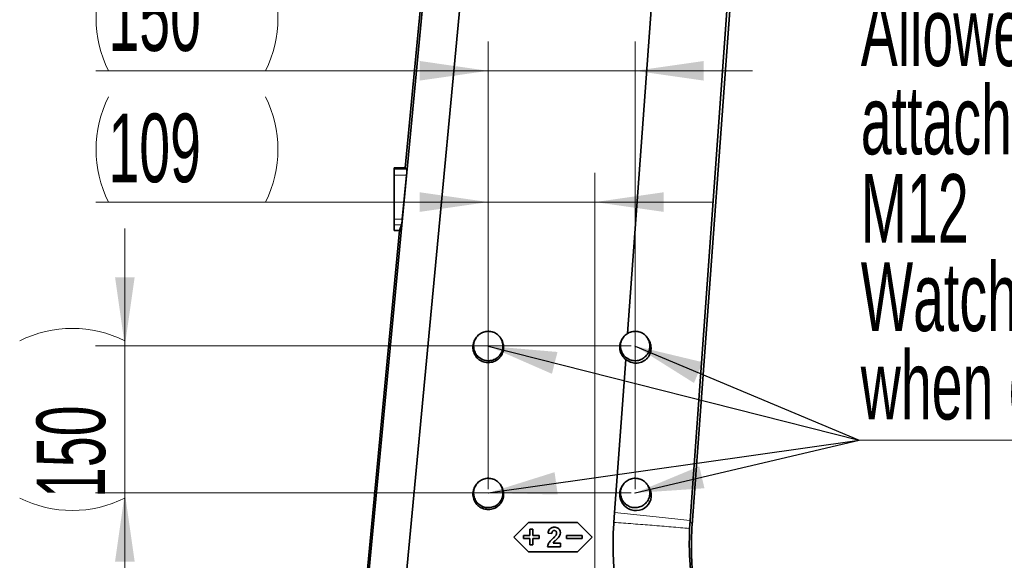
# Model space of a CAD drawing. Header units: millimetres. Extents: x 0 to 12429, y 0 to 8400.
# Tile 22 of 138: x 1866 to 2871, y 4251 to 4803. Entities that reach past the tile are written whole.
import ezdxf

# ---------------------------------------------------------------- set-up
doc = ezdxf.new("R2010")
doc.units = ezdxf.units.MM
doc.header["$LTSCALE"] = 20
doc.header["$PDSIZE"] = -1
doc.styles.add('SLDTEXTSTYLE0', font='TXT', dxfattribs={"width": 0.605})
doc.dimstyles.new('SLDDIMSTYLE2', dxfattribs={"dimtxt": 70, "dimasz": 70, "dimexe": 0, "dimexo": 0.0625, "dimgap": 17.5, "dimtad": 1, "dimdec": 1, "dimrnd": 1e-09, "dimzin": 12, "dimdsep": 46, "dimtxsty": 'SLDTEXTSTYLE0', "dimsah": 1, "dimcen": 0.09, "dimadec": 0, "dimazin": 3, "dimtfac": 1, "dimtmove": 0, "dimatfit": 0, "dimfxl": 1, "dimfrac": 2, "dimtolj": 1, "dimtzin": 12, "dimarcsym": 0})
doc.dimstyles.new('SLDDIMSTYLE3', dxfattribs={"dimtxt": 70, "dimasz": 70, "dimexe": 0, "dimexo": 0.0625, "dimgap": 17.5, "dimtad": 1, "dimdec": 1, "dimrnd": 1e-09, "dimzin": 12, "dimdsep": 46, "dimtxsty": 'SLDTEXTSTYLE0', "dimsah": 1, "dimcen": 0.09, "dimadec": 0, "dimazin": 3, "dimtfac": 1, "dimtofl": 0, "dimtmove": 0, "dimatfit": 3, "dimfxl": 1, "dimfrac": 2, "dimtolj": 1, "dimtzin": 12, "dimarcsym": 0})
doc.dimstyles.new('SLDDIMSTYLE5', dxfattribs={"dimtxt": 0.18, "dimasz": 70, "dimexe": 0, "dimexo": 0.0625, "dimgap": 0, "dimtad": 0, "dimtih": 1, "dimtoh": 1, "dimdec": 0, "dimrnd": 1e-09, "dimzin": 0, "dimdsep": 46, "dimtxsty": 'Standard', "dimsah": 1, "dimcen": 0.09, "dimadec": 0, "dimazin": 0, "dimtfac": 70, "dimtdec": 0, "dimtofl": 0, "dimtmove": 0, "dimatfit": 3, "dimfxl": 1, "dimfrac": 2, "dimtolj": 1, "dimtzin": 0, "dimarcsym": 0})

# ---------------------------------------------------------------- blocks, each defined once
blk = doc.blocks.new('_D_44')
at = {"color": 7, "linetype": 'Continuous', "lineweight": 0}
for p, q in [((1973.3, 4469.6), (1973.3, 4589.6)), ((2490.4, 4469.6), (1943.3, 4469.6)), ((1973.3, 4469.6), (1973.3, 4319.6)), ((2490.4, 4319.6), (1943.3, 4319.6)), ((1973.3, 4319.6), (1973.3, 4199.6))]:
    blk.add_line(p, q, dxfattribs=at)
at = {"color": 7, "linetype": 'Continuous', "lineweight": 18}
for centre, start, end in [((1919.6, 4367.4), 63.4349, 116.5651), ((1919.6, 4421.8), 243.4349, 296.5651)]:
    blk.add_arc(centre, 120.1, start, end, dxfattribs=at)
for points in [[(1973.3, 4469.6), (1983.3, 4539.6), (1963.3, 4539.6)], [(1973.3, 4319.6), (1963.3, 4249.6), (1983.3, 4249.6)]]:
    blk.add_solid(points, dxfattribs=at)
at = {"color": 7, "linetype": 'Continuous', "lineweight": 18, "insert": (1883.1, 4314.4), "char_height": 70, "attachment_point": 1, "rotation": 90, "style": 'SLDTEXTSTYLE0'}
blk.add_mtext('150', dxfattribs=at)
blk = doc.blocks.new('_D_45')
at = {"color": 7, "linetype": 'Continuous', "lineweight": 0}
for p, q in [((2344.4, 4323.6), (2344.4, 4780.5)), ((2494.4, 4323.6), (2494.4, 4780.5)), ((2344.4, 4750.5), (1943.8, 4750.5)), ((2344.4, 4750.5), (2494.4, 4750.5)), ((2494.4, 4750.5), (2614.4, 4750.5))]:
    blk.add_line(p, q, dxfattribs=at)
at = {"color": 7, "linetype": 'Continuous', "lineweight": 18}
for centre, start, end in [((2064, 4804.2), 153.4349, 206.5651), ((2009.5, 4804.2), 333.4349, 26.5651)]:
    blk.add_arc(centre, 120.1, start, end, dxfattribs=at)
for points in [[(2344.4, 4750.5), (2274.4, 4760.5), (2274.4, 4740.5)], [(2494.4, 4750.5), (2564.4, 4740.5), (2564.4, 4760.5)]]:
    blk.add_solid(points, dxfattribs=at)
at = {"color": 7, "linetype": 'Continuous', "lineweight": 18, "insert": (1956.5, 4840.8), "char_height": 70, "attachment_point": 1, "style": 'SLDTEXTSTYLE0'}
blk.add_mtext('150', dxfattribs=at)
blk = doc.blocks.new('_D_46')
at = {"color": 7, "linetype": 'Continuous', "lineweight": 0}
for p, q in [((2490.4, 4319.6), (1943.3, 4319.6)), ((1973.3, 4319.6), (1973.3, 3919.6)), ((2449.4, 3919.6), (1943.3, 3919.6))]:
    blk.add_line(p, q, dxfattribs=at)
at = {"color": 7, "linetype": 'Continuous', "lineweight": 18}
for centre, start, end in [((1919.6, 4092.4), 63.4349, 116.5651), ((1919.6, 4146.8), 243.4349, 296.5651)]:
    blk.add_arc(centre, 120.1, start, end, dxfattribs=at)
for points in [[(1973.3, 4319.6), (1963.3, 4249.6), (1983.3, 4249.6)], [(1973.3, 3919.6), (1983.3, 3989.6), (1963.3, 3989.6)]]:
    blk.add_solid(points, dxfattribs=at)
at = {"color": 7, "linetype": 'Continuous', "lineweight": 18, "insert": (1883.1, 4039.4), "char_height": 70, "attachment_point": 1, "rotation": 90, "style": 'SLDTEXTSTYLE0'}
blk.add_mtext('400', dxfattribs=at)
blk = doc.blocks.new('_D_47')
at = {"color": 7, "linetype": 'Continuous', "lineweight": 0}
for p, q in [((2344.4, 4323.6), (2344.4, 4646.5)), ((2453.4, 3923.6), (2453.4, 4646.5)), ((2344.4, 4616.5), (1943.8, 4616.5)), ((2344.4, 4616.5), (2453.4, 4616.5)), ((2453.4, 4616.5), (2573.4, 4616.5))]:
    blk.add_line(p, q, dxfattribs=at)
at = {"color": 7, "linetype": 'Continuous', "lineweight": 18}
for centre, start, end in [((2064, 4670.2), 153.4349, 206.5651), ((2009.5, 4670.2), 333.4349, 26.5651)]:
    blk.add_arc(centre, 120.1, start, end, dxfattribs=at)
for points in [[(2344.4, 4616.5), (2274.4, 4626.5), (2274.4, 4606.5)], [(2453.4, 4616.5), (2523.4, 4606.5), (2523.4, 4626.5)]]:
    blk.add_solid(points, dxfattribs=at)
at = {"color": 7, "linetype": 'Continuous', "lineweight": 18, "insert": (1956.5, 4706.8), "char_height": 70, "attachment_point": 1, "style": 'SLDTEXTSTYLE0'}
blk.add_mtext('109', dxfattribs=at)
blk = doc.blocks.new('SW_SYMBOL_HOLE_DEPTH')
at = {"color": 0, "linetype": 'Continuous', "lineweight": 18}
for p, q in [((0, 17500), (16000, 17500)), ((8000, 17500), (8000, 1500)), ((2000, 11100), (8000, 1500)), ((14000, 11100), (8000, 1500))]:
    blk.add_line(p, q, dxfattribs=at)
blk = doc.blocks.new('SW_NOTE_0_10')
at = {"color": 0, "linetype": 'Continuous', "lineweight": 0}
for p, q in [((0, 0), (724.4, 0)), ((724.4, 0), (0, 0)), ((0, 0), (724.4, 0)), ((724.4, 0), (0, 0)), ((0, 0), (724.4, 0)), ((724.4, 0), (0, 0))]:
    blk.add_line(p, q, dxfattribs=at)
at = {"color": 0, "linetype": 'Continuous', "lineweight": 0, "xscale": 0.0045117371, "yscale": 0.0045117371, "zscale": 0.0045117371}
blk.add_blockref('SW_SYMBOL_HOLE_DEPTH', (176.8, 191.6), dxfattribs=at)
at = {"color": 0, "linetype": 'Continuous', "lineweight": 0, "char_height": 70, "attachment_point": 1, "style": 'SLDTEXTSTYLE0'}
for s, insert in [('Allowed positions for', (1.5, 452.1)), ('attachment holes.', (1.5, 361.9)), ('M12', (1.5, 271.7)), ('through.', (274.8, 271.7)), ('Watch out for cables', (1.5, 181.5)), ('when drilling.', (1.5, 91.3))]:
    blk.add_mtext(s, dxfattribs=dict(at, insert=insert))

msp = doc.modelspace()

# ---------------------------------------------------------------- linework, layer by layer
at = {"color": 7, "linetype": 'Continuous', "lineweight": 35}
for p, q in [((2292.021297, 4994.020476), (2259.696566, 4651.579774)), ((2552.631545, 4286.99746), (2603.516779, 4981.862662)), ((2215.934163, 4170.129675), (2282.835993, 4873.004814)), ((2550.474464, 4291.314018), (2590.52695, 4846.555124)), ((2318.165783, 4845.354659), (2254.342683, 4169.227547)), ((2486.727222, 4482.406801), (2511.259117, 4817.403001)), ((2248.426827, 4651.579774), (2260.125598, 4651.579774)), ((2248.426827, 4650.024767), (2248.426827, 4651.579774)), ((2248.426827, 4644.031642), (2248.426827, 4650.024767)), ((2260.125598, 4651.579774), (2261.364457, 4650.024767)), ((2248.426827, 4599.165789), (2248.426827, 4644.031642)), ((2261.017782, 4644.031642), (2256.587632, 4599.165789)), ((2248.426827, 4593.236187), (2248.426827, 4599.165789)), ((2253.655278, 4587.579774), (2213.896375, 4166.38318)), ((2248.426827, 4587.579774), (2248.426827, 4593.236187)), ((2248.426827, 4587.579774), (2253.655278, 4587.579774)), ((2255.784028, 4593.236187), (2253.655278, 4587.579774)), ((2331.611182, 4477.372978), (2330.963273, 4476.306308)), ((2357.890406, 4476.306267), (2357.242472, 4477.372978)), ((2481.611182, 4477.372978), (2480.963307, 4476.306365)), ((2508.252337, 4475.71041), (2507.242472, 4477.372978)), ((2473.338272, 4299.573486), (2484.788265, 4455.929294)), ((2331.611182, 4327.372978), (2330.983074, 4326.338907)), ((2357.870604, 4326.338867), (2357.242472, 4327.372978)), ((2481.611182, 4327.372978), (2480.894511, 4326.193103)), ((2508.432676, 4325.413514), (2507.242472, 4327.372978)), ((2472.606856, 4289.585608), (2473.338272, 4299.573486)), ((2385.426827, 4289.579774), (2370.426827, 4274.579774)), ((2435.426827, 4289.579774), (2385.426827, 4289.579774)), ((2450.426827, 4274.579774), (2435.426827, 4289.579774)), ((2550.004886, 4283.338346), (2550.474464, 4291.314018)), ((2370.426827, 4274.579774), (2385.426827, 4259.579774)), ((2386.926827, 4276.079774), (2380.426827, 4276.079774)), ((2380.426827, 4276.079774), (2380.426827, 4273.079774)), ((2386.926827, 4282.579774), (2386.926827, 4276.079774)), ((2389.926827, 4282.579774), (2386.926827, 4282.579774)), ((2389.926827, 4276.079774), (2389.926827, 4282.579774)), ((2396.426827, 4276.079774), (2389.926827, 4276.079774)), ((2396.426827, 4273.079774), (2396.426827, 4276.079774)), ((2405.465289, 4278.54612), (2409.311442, 4278.169517)), ((2440.426827, 4276.079774), (2424.426827, 4276.079774)), ((2424.426827, 4276.079774), (2424.426827, 4273.079774)), ((2435.426827, 4259.579774), (2450.426827, 4274.579774)), ((2440.426827, 4273.079774), (2440.426827, 4276.079774)), ((2380.426827, 4273.079774), (2386.926827, 4273.079774)), ((2386.926827, 4273.079774), (2386.926827, 4266.579774)), ((2386.926827, 4266.579774), (2389.926827, 4266.579774)), ((2389.926827, 4273.079774), (2396.426827, 4273.079774)), ((2389.926827, 4266.579774), (2389.926827, 4273.079774)), ((2404.952468, 4264.579774), (2418.029391, 4264.579774)), ((2418.029391, 4268.425927), (2410.5975, 4268.425927)), ((2418.029391, 4264.579774), (2418.029391, 4268.425927)), ((2424.426827, 4273.079774), (2440.426827, 4273.079774)), ((2385.426827, 4259.579774), (2435.426827, 4259.579774))]:
    msp.add_line(p, q, dxfattribs=at)
at = {"color": 8, "linetype": 'Continuous', "lineweight": 18}
for p, q in [((2248.426827, 4650.024767), (2261.364457, 4650.024767)), ((2248.426827, 4644.031642), (2261.017782, 4644.031642)), ((2248.426827, 4599.165789), (2256.587632, 4599.165789)), ((2248.426827, 4593.236187), (2255.784028, 4593.236187)), ((2552.631545, 4286.99746), (2550.474479, 4291.313987))]:
    msp.add_line(p, q, dxfattribs=at)
at = {"color": 7, "linetype": 'Continuous', "lineweight": 35, "flags": 128}
msp.add_lwpolyline([(2480.929222, 4326.169843), (2480.574597, 4325.641724), (2479.464901, 4323.118606), (2478.857103, 4320.657258), (2478.653937, 4318.036475), (2478.865323, 4315.548315), (2479.477899, 4313.054845), (2480.452155, 4310.72588), (2481.797418, 4308.528282), (2483.477002, 4306.544211), (2485.473251, 4304.817012), (2487.771184, 4303.387368), (2490.305154, 4302.331493), (2493.041819, 4301.69328), (2495.900329, 4301.531146), (2498.745652, 4301.877157), (2501.560669, 4302.763989), (2504.058622, 4304.105353), (2506.352991, 4305.971365), (2508.099198, 4308.047313), (2509.50277, 4310.52328), (2510.349081, 4312.9367), (2510.796501, 4315.566177), (2510.796206, 4318.196374), (2510.796206, 4318.196374)], dxfattribs=at)
at = {"color": 7, "linetype": 'Continuous', "lineweight": 35}
for centre, start_param, end_param in [((2260.760363, 4644.031642), 4.7165919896, 6.2395115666), ((2256.330213, 4599.165789), 3.2991325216, 4.7165919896)]:
    msp.add_ellipse(centre, major_axis=(0.59353, 5.999947), ratio=0.0424881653, start_param=start_param, end_param=end_param, dxfattribs=at)
for points, knots in [([(2359.426827, 4469.579774), (2359.386377, 4468.74915), (2359.304308, 4467.063936), (2358.652855, 4464.617515), (2357.618623, 4462.290672), (2356.214031, 4460.189774), (2354.463124, 4458.335787), (2352.442277, 4456.81862), (2350.177407, 4455.647954), (2347.769834, 4454.885681), (2345.246555, 4454.530659), (2342.722517, 4454.606107), (2340.224115, 4455.107221), (2337.865279, 4456.011611), (2335.672861, 4457.31337), (2333.743529, 4458.947858), (2332.104223, 4460.904845), (2330.824551, 4463.088381), (2329.924759, 4465.479223), (2329.443065, 4467.963017), (2329.384361, 4470.51485), (2329.753811, 4473.014783), (2330.540794, 4475.44005), (2331.716387, 4477.675191), (2333.260543, 4479.702249), (2335.108119, 4481.423506), (2337.236554, 4482.824411), (2339.549466, 4483.840109), (2342.023334, 4484.456632), (2344.544148, 4484.651463), (2347.085505, 4484.413206), (2349.530813, 4483.761165), (2351.851925, 4482.694252), (2353.941729, 4481.267351), (2355.777713, 4479.494193), (2357.275451, 4477.45709), (2358.414403, 4475.179057), (2359.246128, 4472.54781), (2359.362521, 4470.636016), (2359.426827, 4469.579774)], [0, 0, 0, 0, 0.02644435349, 0.05365173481, 0.08009662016, 0.1073090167, 0.13377186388, 0.16100646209, 0.18744776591, 0.21465871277, 0.24109335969, 0.26829382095, 0.29473662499, 0.32194189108, 0.34840653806, 0.37563348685, 0.40213142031, 0.42939684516, 0.45589830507, 0.48317204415, 0.50963750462, 0.53687480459, 0.56331755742, 0.59053024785, 0.61696488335, 0.64416572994, 0.67060711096, 0.69781118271, 0.72427315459, 0.75149723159, 0.77799150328, 0.80525251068, 0.83175714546, 0.85903396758, 0.88550236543, 0.91274269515, 0.939187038, 0.96640159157, 1, 1, 1, 1]), ([(2509.426827, 4469.579774), (2509.386377, 4468.74915), (2509.304308, 4467.063936), (2508.652855, 4464.617515), (2507.618623, 4462.290672), (2506.214031, 4460.189774), (2504.463124, 4458.335787), (2502.442277, 4456.81862), (2500.177407, 4455.647954), (2497.769834, 4454.885681), (2495.246555, 4454.530659), (2492.722517, 4454.606107), (2490.224115, 4455.107221), (2487.865279, 4456.011611), (2485.672861, 4457.31337), (2483.743529, 4458.947858), (2482.104223, 4460.904845), (2480.824551, 4463.088381), (2479.924759, 4465.479223), (2479.443065, 4467.963017), (2479.384361, 4470.51485), (2479.753811, 4473.014783), (2480.540794, 4475.44005), (2481.716387, 4477.675191), (2483.260543, 4479.702249), (2485.108119, 4481.423506), (2487.236554, 4482.824411), (2489.549466, 4483.840109), (2492.023334, 4484.456632), (2494.544148, 4484.651463), (2497.085505, 4484.413206), (2499.530813, 4483.761165), (2501.851925, 4482.694252), (2503.941729, 4481.267351), (2505.777713, 4479.494193), (2507.275451, 4477.45709), (2508.414403, 4475.179057), (2509.246128, 4472.54781), (2509.362521, 4470.636016), (2509.426827, 4469.579774)], [0, 0, 0, 0, 0.0264443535, 0.0536517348, 0.0800966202, 0.1073090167, 0.1337718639, 0.1610064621, 0.1874477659, 0.2146587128, 0.2410933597, 0.2682938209, 0.294736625, 0.3219418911, 0.3484065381, 0.3756334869, 0.4021314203, 0.4293968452, 0.4558983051, 0.4831720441, 0.5096375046, 0.5368748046, 0.5633175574, 0.5905302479, 0.6169648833, 0.6441657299, 0.670607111, 0.6978111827, 0.7242731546, 0.7514972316, 0.7779915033, 0.8052525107, 0.8317571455, 0.8590339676, 0.8855023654, 0.9127426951, 0.939187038, 0.9664015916, 1, 1, 1, 1]), ([(2357.876953, 4476.299368), (2358.273441, 4475.58646), (2359.097302, 4474.105113), (2359.847123, 4471.63367), (2360.203707, 4469.026478), (2360.114557, 4466.39781), (2359.57819, 4463.825981), (2358.624911, 4461.376352), (2357.264153, 4459.124456), (2355.548834, 4457.119629), (2353.510594, 4455.434694), (2351.216427, 4454.099896), (2348.722769, 4453.174518), (2346.10469, 4452.668054), (2343.435976, 4452.614538), (2340.792578, 4452.999813), (2338.253729, 4453.829532), (2335.888764, 4455.064845), (2333.772629, 4456.684129), (2331.9581, 4458.625823), (2330.507075, 4460.845974), (2329.446744, 4463.268042), (2328.82089, 4465.832724), (2328.62947, 4468.458591), (2328.88604, 4471.08296), (2329.604541, 4473.605088), (2330.332195, 4475.361912), (2330.911947, 4476.183376), (2330.987092, 4476.28985)], [0, 0, 0, 0, 0.0369864, 0.0768538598, 0.1165422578, 0.1562282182, 0.1958441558, 0.2354571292, 0.2751440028, 0.3148299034, 0.3547123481, 0.3945972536, 0.4346655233, 0.4747376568, 0.5149010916, 0.5550670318, 0.5952438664, 0.6354205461, 0.6755052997, 0.7155872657, 0.7555090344, 0.7954266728, 0.8351916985, 0.8749537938, 0.9146513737, 0.9543499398, 0.9940830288, 1, 1, 1, 1]), ([(2484.788265, 4455.929294), (2484.520487, 4456.143768), (2483.570281, 4456.904826), (2482.124037, 4458.431242), (2480.637291, 4460.601544), (2479.547294, 4462.99667), (2478.866523, 4465.537464), (2478.6337, 4468.155909), (2478.829424, 4470.768705), (2479.490735, 4473.278941), (2480.223713, 4475.140427), (2480.856014, 4476.06606), (2481.002542, 4476.280563)], [0, 0, 0, 0, 0.0453066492, 0.1607700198, 0.2762408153, 0.3917130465, 0.5071905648, 0.6226791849, 0.7381675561, 0.8519301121, 0.9656867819, 1, 1, 1, 1]), ([(2484.788265, 4455.929294), (2485.559027, 4455.352716), (2487.100682, 4454.199463), (2489.704774, 4453.014516), (2492.427313, 4452.273186), (2495.243263, 4452.006329), (2498.072986, 4452.24428), (2500.832788, 4452.983921), (2503.406737, 4454.229416), (2505.681505, 4455.903408), (2507.580734, 4457.965194), (2509.034553, 4460.259681), (2510.029585, 4462.744486), (2510.577067, 4465.266591), (2510.689539, 4467.808935), (2510.419081, 4470.291558), (2509.746316, 4472.676935), (2509.003714, 4474.498033), (2508.384106, 4475.430666), (2508.214364, 4475.68616)], [0, 0, 0, 0, 0.0646757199, 0.1293624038, 0.1939502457, 0.2585373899, 0.324986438, 0.3914208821, 0.4573815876, 0.5233154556, 0.5857199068, 0.6481018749, 0.7057030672, 0.7633002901, 0.8175856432, 0.871879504, 0.9257660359, 0.9796636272, 1, 1, 1, 1]), ([(2359.426827, 4319.579774), (2359.386377, 4318.74915), (2359.304308, 4317.063936), (2358.652855, 4314.617515), (2357.618623, 4312.290672), (2356.214031, 4310.189774), (2354.463124, 4308.335787), (2352.442277, 4306.81862), (2350.177407, 4305.647954), (2347.769834, 4304.885681), (2345.246555, 4304.530659), (2342.722517, 4304.606107), (2340.224115, 4305.107221), (2337.865279, 4306.011611), (2335.672861, 4307.31337), (2333.743529, 4308.947858), (2332.104223, 4310.904845), (2330.824551, 4313.088381), (2329.924759, 4315.479223), (2329.443065, 4317.963017), (2329.384361, 4320.51485), (2329.753811, 4323.014783), (2330.540794, 4325.44005), (2331.716387, 4327.675191), (2333.260543, 4329.702249), (2335.108119, 4331.423506), (2337.236554, 4332.824411), (2339.549466, 4333.840109), (2342.023334, 4334.456632), (2344.544148, 4334.651463), (2347.085505, 4334.413206), (2349.530813, 4333.761165), (2351.851925, 4332.694252), (2353.941729, 4331.267351), (2355.777713, 4329.494193), (2357.275451, 4327.45709), (2358.414403, 4325.179057), (2359.246128, 4322.54781), (2359.362521, 4320.636016), (2359.426827, 4319.579774)], [0, 0, 0, 0, 0.0264443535, 0.0536517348, 0.0800966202, 0.1073090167, 0.1337718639, 0.1610064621, 0.1874477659, 0.2146587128, 0.2410933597, 0.2682938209, 0.294736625, 0.3219418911, 0.3484065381, 0.3756334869, 0.4021314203, 0.4293968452, 0.4558983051, 0.4831720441, 0.5096375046, 0.5368748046, 0.5633175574, 0.5905302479, 0.6169648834, 0.6441657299, 0.670607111, 0.6978111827, 0.7242731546, 0.7514972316, 0.7779915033, 0.8052525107, 0.8317571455, 0.8590339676, 0.8855023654, 0.9127426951, 0.939187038, 0.9664015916, 1, 1, 1, 1]), ([(2509.426827, 4319.579774), (2509.386377, 4318.74915), (2509.304308, 4317.063936), (2508.652855, 4314.617515), (2507.618623, 4312.290672), (2506.214031, 4310.189774), (2504.463124, 4308.335787), (2502.442277, 4306.81862), (2500.177407, 4305.647954), (2497.769834, 4304.885681), (2495.246555, 4304.530659), (2492.722517, 4304.606107), (2490.224115, 4305.107221), (2487.865279, 4306.011611), (2485.672861, 4307.31337), (2483.743529, 4308.947858), (2482.104223, 4310.904845), (2480.824551, 4313.088381), (2479.924759, 4315.479223), (2479.443065, 4317.963017), (2479.384361, 4320.51485), (2479.753811, 4323.014783), (2480.540794, 4325.44005), (2481.716387, 4327.675191), (2483.260543, 4329.702249), (2485.108119, 4331.423506), (2487.236554, 4332.824411), (2489.549466, 4333.840109), (2492.023334, 4334.456632), (2494.544148, 4334.651463), (2497.085505, 4334.413206), (2499.530813, 4333.761165), (2501.851925, 4332.694252), (2503.941729, 4331.267351), (2505.777713, 4329.494193), (2507.275451, 4327.45709), (2508.414403, 4325.179057), (2509.246128, 4322.54781), (2509.362521, 4320.636016), (2509.426827, 4319.579774)], [0, 0, 0, 0, 0.0264443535, 0.0536517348, 0.0800966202, 0.1073090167, 0.1337718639, 0.1610064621, 0.1874477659, 0.2146587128, 0.2410933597, 0.2682938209, 0.294736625, 0.3219418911, 0.3484065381, 0.3756334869, 0.4021314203, 0.4293968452, 0.4558983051, 0.4831720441, 0.5096375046, 0.5368748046, 0.5633175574, 0.5905302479, 0.6169648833, 0.6441657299, 0.670607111, 0.6978111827, 0.7242731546, 0.7514972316, 0.7779915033, 0.8052525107, 0.8317571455, 0.8590339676, 0.8855023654, 0.9127426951, 0.939187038, 0.9664015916, 1, 1, 1, 1]), ([(2357.857175, 4326.33198), (2358.253084, 4325.620106), (2359.075732, 4324.140927), (2359.824439, 4321.673118), (2360.180478, 4319.069786), (2360.091442, 4316.445021), (2359.555854, 4313.877017), (2358.603974, 4311.431036), (2357.245224, 4309.182496), (2355.53244, 4307.180652), (2353.497213, 4305.498223), (2351.206432, 4304.165404), (2348.716451, 4303.241395), (2346.102223, 4302.735678), (2343.437429, 4302.682241), (2340.797908, 4303.06695), (2338.262781, 4303.895452), (2335.901285, 4305.128954), (2333.788258, 4306.745863), (2331.976402, 4308.684706), (2330.527522, 4310.901592), (2329.468768, 4313.320086), (2328.843855, 4315.880978), (2328.652736, 4318.50295), (2328.908943, 4321.12342), (2329.626396, 4323.641792), (2330.352963, 4325.395973), (2330.931838, 4326.216187), (2331.006853, 4326.322478)], [0, 0, 0, 0, 0.0369873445, 0.076854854, 0.1165430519, 0.1562288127, 0.1958444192, 0.2354570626, 0.275143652, 0.3148292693, 0.3547116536, 0.3945965, 0.434665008, 0.474737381, 0.5149012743, 0.5550676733, 0.5952450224, 0.6354222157, 0.6755073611, 0.7155897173, 0.7555116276, 0.7954294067, 0.8351942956, 0.8749562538, 0.9146535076, 0.9543517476, 0.9940845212, 1, 1, 1, 1]), ([(2510.796206, 4318.196374), (2510.683947, 4319.048105), (2510.456032, 4320.77734), (2509.641197, 4323.224919), (2508.820987, 4324.699529), (2508.425821, 4325.409976)], [0, 0, 0, 0, 0.3346617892, 0.6794495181, 1, 1, 1, 1]), ([(2411.891571, 4284.579774), (2411.40416, 4284.554748), (2410.431077, 4284.504787), (2408.900801, 4284.078853), (2407.405725, 4283.214381), (2406.13841, 4281.620868), (2405.640591, 4279.952413), (2405.504807, 4278.863143), (2405.465289, 4278.54612)], [0, 0, 0, 0, 0.1481664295, 0.2958041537, 0.4795322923, 0.6645034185, 0.9023564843, 1, 1, 1, 1]), ([(2418.029391, 4279.139068), (2417.97593, 4279.77191), (2417.868481, 4281.043814), (2416.878109, 4282.641512), (2415.493802, 4283.82055), (2413.775808, 4284.482255), (2412.528334, 4284.546818), (2411.891571, 4284.579774)], [0, 0, 0, 0, 0.2054632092, 0.4129467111, 0.594096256, 0.7928095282, 1, 1, 1, 1]), ([(2492.439826, 4158.330709), (2490.266855, 4164.196384), (2485.91422, 4175.945801), (2480.795529, 4194.05671), (2476.730329, 4212.441664), (2473.803953, 4231.329082), (2472.099156, 4250.601173), (2471.552329, 4270.150411), (2472.256183, 4283.122628), (2472.606856, 4289.585608)], [0, 0, 0, 0, 0.1401370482, 0.2807057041, 0.4214234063, 0.5620067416, 0.7088430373, 0.8549406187, 1, 1, 1, 1]), ([(2565.776585, 4174.684813), (2564.034838, 4180.554994), (2560.551091, 4192.296204), (2556.703536, 4210.269052), (2553.88879, 4228.423677), (2552.20457, 4246.721763), (2551.726313, 4262.620326), (2551.94688, 4276.053133), (2552.403998, 4283.349318), (2552.632556, 4286.997387)], [0, 0, 0, 0, 0.16140181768, 0.32282695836, 0.48427017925, 0.64572587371, 0.80718735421, 0.90359431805, 1, 1, 1, 1]), ([(2409.311442, 4278.169517), (2409.361168, 4278.675651), (2409.436837, 4279.445852), (2409.88685, 4280.398832), (2410.458993, 4280.931582), (2411.138061, 4281.211516), (2411.59139, 4281.235027), (2411.811442, 4281.24644)], [0, 0, 0, 0, 0.3400278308, 0.5174328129, 0.6967338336, 0.8527898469, 1, 1, 1, 1]), ([(2413.422019, 4276.310543), (2413.19124, 4276.019028), (2412.61521, 4275.291403), (2411.560062, 4274.243144), (2410.760976, 4273.468834), (2410.361122, 4273.081376)], [0, 0, 0, 0, 0.2503518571, 0.6248833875, 1, 1, 1, 1]), ([(2410.5975, 4268.425927), (2410.893483, 4268.852878), (2411.494003, 4269.719117), (2412.881352, 4270.951757), (2414.4764, 4272.356169), (2415.551846, 4273.53356), (2416.090289, 4274.123043)], [0, 0, 0, 0, 0.1958892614, 0.3974393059, 0.6983166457, 1, 1, 1, 1]), ([(2411.811442, 4281.24644), (2412.161015, 4281.21942), (2412.742732, 4281.174456), (2413.437366, 4280.729249), (2413.871528, 4280.182755), (2414.145599, 4279.458963), (2414.169642, 4278.924482), (2414.183237, 4278.622242)], [0, 0, 0, 0, 0.2578768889, 0.429128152, 0.6004138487, 0.7740406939, 1, 1, 1, 1]), ([(2414.183237, 4278.622242), (2414.171908, 4278.415874), (2414.138715, 4277.811224), (2413.850181, 4277.022633), (2413.533541, 4276.496018), (2413.422019, 4276.310543)], [0, 0, 0, 0, 0.2513021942, 0.7363055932, 1, 1, 1, 1]), ([(2416.090289, 4274.123043), (2416.360665, 4274.492495), (2416.901835, 4275.231971), (2417.695594, 4276.739641), (2418.009084, 4278.103765), (2418.0269, 4279.01209), (2418.029391, 4279.139068)], [0, 0, 0, 0, 0.250581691, 0.501550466, 0.9303194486, 1, 1, 1, 1]), ([(2551.128826, 4239.989603), (2550.590478, 4246.616488), (2549.513738, 4259.870794), (2549.747623, 4273.166359), (2549.864571, 4279.814412)], [0, 0, 0, 0, 0.4999797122, 1, 1, 1, 1]), ([(2549.864571, 4279.814412), (2549.885442, 4280.401874), (2549.92718, 4281.576712), (2549.979252, 4282.75114), (2550.005286, 4283.338311)], [0, 0, 0, 0, 0.500037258, 1, 1, 1, 1]), ([(2410.361122, 4273.081376), (2409.744178, 4272.480315), (2408.509736, 4271.277651), (2406.61974, 4269.169842), (2405.326111, 4266.866946), (2405.049593, 4265.174303), (2404.952468, 4264.579774)], [0, 0, 0, 0, 0.250679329, 0.5015839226, 0.824934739, 1, 1, 1, 1])]:
    msp.add_open_spline(points, degree=3, knots=knots, dxfattribs=at)
at = {"color": 7, "linetype": 'Continuous', "lineweight": 0}
for points in [[(2359.426827, 4469.579774), (2359.426827, 4471.543269), (2359.036417, 4473.505992), (2357.533623, 4477.134058), (2356.42183, 4478.797974), (2353.645028, 4481.574776), (2351.981112, 4482.686569), (2348.353045, 4484.189364), (2346.390322, 4484.579774), (2342.463332, 4484.579774), (2340.500609, 4484.189364), (2336.872542, 4482.686569), (2335.208626, 4481.574776), (2332.431824, 4478.797974), (2331.320031, 4477.134058), (2329.817237, 4473.505992), (2329.426827, 4471.543269), (2329.426827, 4469.579774), (2329.426827, 4467.616278), (2329.817237, 4465.653555), (2331.320031, 4462.025489), (2332.431824, 4460.361573), (2335.208626, 4457.584771), (2336.872542, 4456.472978), (2340.500609, 4454.970183), (2342.463332, 4454.579774), (2346.390322, 4454.579774), (2348.353045, 4454.970183), (2351.981112, 4456.472978), (2353.645028, 4457.584771), (2356.42183, 4460.361573), (2357.533623, 4462.025489), (2359.036417, 4465.653555), (2359.426827, 4467.616278), (2359.426827, 4469.579774)], [(2359.426827, 4319.579774), (2359.426827, 4321.543269), (2359.036417, 4323.505992), (2357.533623, 4327.134058), (2356.42183, 4328.797974), (2353.645028, 4331.574776), (2351.981112, 4332.686569), (2348.353045, 4334.189364), (2346.390322, 4334.579774), (2342.463332, 4334.579774), (2340.500609, 4334.189364), (2336.872542, 4332.686569), (2335.208626, 4331.574776), (2332.431824, 4328.797974), (2331.320031, 4327.134058), (2329.817237, 4323.505992), (2329.426827, 4321.543269), (2329.426827, 4319.579774), (2329.426827, 4317.616278), (2329.817237, 4315.653555), (2331.320031, 4312.025489), (2332.431824, 4310.361573), (2335.208626, 4307.584771), (2336.872542, 4306.472978), (2340.500609, 4304.970183), (2342.463332, 4304.579774), (2346.390322, 4304.579774), (2348.353045, 4304.970183), (2351.981112, 4306.472978), (2353.645028, 4307.584771), (2356.42183, 4310.361573), (2357.533623, 4312.025489), (2359.036417, 4315.653555), (2359.426827, 4317.616278), (2359.426827, 4319.579774)]]:
    msp.add_open_spline(points, degree=3, knots=[3.1415926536, 3.1415926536, 3.1415926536, 3.1415926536, 3.5342917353, 3.5342917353, 3.926990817, 3.926990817, 4.3196898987, 4.3196898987, 4.7123889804, 4.7123889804, 5.1050880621, 5.1050880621, 5.4977871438, 5.4977871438, 5.8904862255, 5.8904862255, 6.2831853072, 6.2831853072, 6.2831853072, 6.6758843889, 6.6758843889, 7.0685834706, 7.0685834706, 7.4612825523, 7.4612825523, 7.853981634, 7.853981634, 8.2466807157, 8.2466807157, 8.6393797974, 8.6393797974, 9.0320788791, 9.0320788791, 9.4247779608, 9.4247779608, 9.4247779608, 9.4247779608], dxfattribs=at)
at = {"color": 8, "linetype": 'Continuous', "lineweight": 18}
for points, knots in [([(2550.474464, 4291.314018), (2542.115051, 4292.256266), (2525.396884, 4294.140688), (2499.647336, 4296.897858), (2482.10819, 4298.681586), (2473.338272, 4299.573486)], [0, 0, 0, 0, 0.3333420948, 0.6666579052, 1, 1, 1, 1]), ([(2550.004886, 4283.338346), (2543.729284, 4283.882869), (2531.172432, 4284.972405), (2511.926397, 4286.554415), (2492.431793, 4288.099396), (2479.213186, 4289.090353), (2472.606856, 4289.585608)], [0, 0, 0, 0, 0.2498875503, 0.5, 0.7501124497, 1, 1, 1, 1])]:
    msp.add_open_spline(points, degree=3, knots=knots, dxfattribs=at)
at = {"color": 7, "linetype": 'Continuous', "lineweight": 0}
for p in [(2344.426827, 4469.579774), (2494.426827, 4469.579774), (2344.426827, 4319.579774), (2494.426827, 4319.579774)]:
    msp.add_point(p, dxfattribs=at)

# ---------------------------------------------------------------- block references
msp.add_blockref('SW_NOTE_0_10', (2723.333333, 4373.333333), dxfattribs=at)

# ---------------------------------------------------------------- dimensions: what is measured, and where the dimension line sits
at = {"color": 7, "linetype": 'Continuous', "lineweight": 18}
for base, p2, picture, middle in [((2494.426827, 4750.528279), (2494.426827, 4319.579774), '_D_45', (2036.730717, 4750.528279)), ((2453.426827, 4616.528879), (2453.426827, 3919.579774), '_D_47', (2036.730717, 4616.528879))]:
    dim = msp.add_linear_dim(base=base, p1=(2344.426827, 4319.579774), p2=p2, text='(<>)', dimstyle='SLDDIMSTYLE2', dxfattribs=at)
    dim.commit()
    dim.dimension.update_dxf_attribs({"geometry": picture, "text_midpoint": middle, "dimtype": 160})
for base, p1, p2, dimstyle, picture, middle in [((1973.336708, 4319.579774), (2494.426827, 4469.579774), (2494.426827, 4319.579774), 'SLDDIMSTYLE2', '_D_44', (1973.336708, 4394.579774)), ((1973.336708, 3919.579774), (2494.426827, 4319.579774), (2453.426827, 3919.579774), 'SLDDIMSTYLE3', '_D_46', (1973.336708, 4119.579774))]:
    dim = msp.add_linear_dim(base=base, p1=p1, p2=p2, angle=90, text='(<>)', dimstyle=dimstyle, dxfattribs=at)
    dim.commit()
    dim.dimension.update_dxf_attribs({"geometry": picture, "text_midpoint": middle, "dimtype": 160})

# ---------------------------------------------------------------- leaders
at = {"color": 7, "linetype": 'Continuous', "lineweight": 0}
for points in [[(2344.426827, 4469.579774), (2723.333333, 4373.333333)], [(2494.426827, 4469.579774), (2723.333333, 4373.333333)], [(2344.426827, 4319.579774), (2723.333333, 4373.333333)], [(2494.426827, 4319.579774), (2723.333333, 4373.333333)]]:
    msp.add_leader(points, dimstyle='SLDDIMSTYLE5', dxfattribs=at)

doc.saveas('drawing.dxf')
